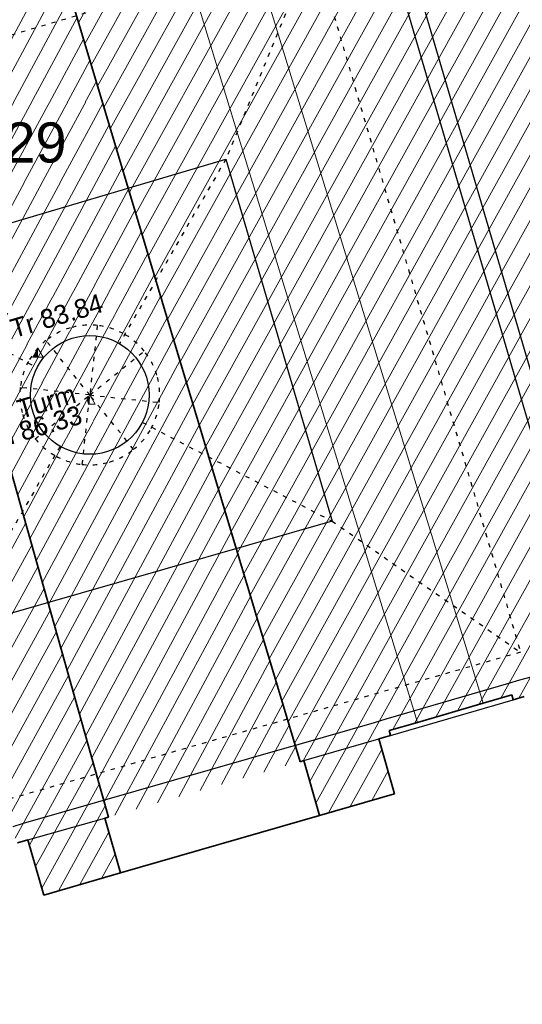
# Model space of a CAD drawing. Header units: metres. Extents: x 32365810 to 32367010, y 5620411 to 5622366.
# Tile 156 of 198: x 32366320 to 32366332, y 5622008 to 5622031. Entities that reach past the tile are written whole.
import ezdxf

# ---------------------------------------------------------------- set-up
doc = ezdxf.new("R2010")
doc.units = ezdxf.units.M
for name, pattern in [('1000.195', [0]), ('1000.196', [0.225, 0.075, -0.15]), ('1600.1047', [0]), ('1600.2028', [0]), ('1600.2305', [0.75, 0.5, 0, 0, -0.25]), ('1600.2505', [0]), ('1600.2507', [0])]:
    doc.linetypes.add(name, pattern=pattern)
doc.layers.get('0').update_dxf_attribs({"color": 1, "linetype": 'CONTINUOUS'})
for name, color, linetype in [('EFB-_ Dachhöhen Bestandsgebäude (NHN)', 7, 'CONTINUOUS'), ('Flurstücke_Grenzpunkte', 11, 'CONTINUOUS'), ('Gebäude', 31, 'CONTINUOUS'), ('Siedlungsflächen - Bauwerke u. Einrichtungen', 51, 'CONTINUOUS')]:
    doc.layers.add(name, color=color, linetype=linetype)
doc.styles.add('Dachhöhe NHN_ Bestand_ gemessen_ schwarz', font='Century Gothic.ttf')
doc.styles.add('Flurstücksnummer - K 10 700', font='Arial.ttf')

# ---------------------------------------------------------------- blocks, each defined once
blk = doc.blocks.new('S1000.114', base_point=(0, 0.366025))
at = {"lineweight": -2}
blk.add_hatch(color=0, dxfattribs=at).paths.add_polyline_path([(-0.5, -0.5), (0, 0.366026), (0, -0.5)], flags=0)
at = {"color": 0, "lineweight": -2}
for p, q in [((0, 0.366026), (-0.5, -0.5)), ((0.5, -0.5), (0, 0.366026)), ((-0.5, -0.5), (0, -0.5)), ((0, -0.5), (0.5, -0.5))]:
    blk.add_line(p, q, dxfattribs=at)
blk = doc.blocks.new('O126')
at = {"layer": 'Gebäude', "color": 7, "linetype": '1600.2507', "lineweight": 18}
for p, q in [((32366325.527, 5622033.162), (32366323.974, 5622032.722)), ((32366331.132, 5622014.847), (32366325.527, 5622033.162)), ((32366323.974, 5622032.722), (32366329.575, 5622014.39)), ((32366329.575, 5622014.39), (32366331.132, 5622014.847))]:
    blk.add_line(p, q, dxfattribs=at)
blk = doc.blocks.new('O490')
at = {"layer": 'Gebäude', "color": 7, "linetype": '1600.2305', "lineweight": 18}
blk.add_line((32366331.132, 5622014.847), (32366329.575, 5622014.39), dxfattribs=at)
blk = doc.blocks.new('O779')
at = {"layer": 'Flurstücke_Grenzpunkte', "color": 7, "linetype": '1600.2028', "lineweight": 35}
for p, q in [((32366321.154, 5622032.284), (32366326.796, 5622013.461)), ((32366329.575, 5622014.39), (32366331.132, 5622014.847)), ((32366331.132, 5622014.847), (32366331.809, 5622015.044)), ((32366331.809, 5622015.044), (32366331.842, 5622014.929)), ((32366331.842, 5622014.929), (32366332.102, 5622015.004)), ((32366328.907, 5622014.196), (32366329.575, 5622014.39)), ((32366328.94, 5622014.081), (32366328.907, 5622014.196)), ((32366328.661, 5622014), (32366328.94, 5622014.081)), ((32366329.035, 5622012.701), (32366328.661, 5622014)), ((32366326.796, 5622013.461), (32366326.882, 5622013.486)), ((32366326.882, 5622013.486), (32366327.256, 5622012.188)), ((32366327.256, 5622012.188), (32366329.035, 5622012.701))]:
    blk.add_line(p, q, dxfattribs=at)
blk = doc.blocks.new('O830')
at = {"layer": 'Flurstücke_Grenzpunkte', "color": 7, "linetype": '1600.2028', "lineweight": 35}
for p, q in [((32366321.154001, 5622032.284), (32366316.930001, 5622031.036)), ((32366321.154001, 5622032.284), (32366326.796001, 5622013.461)), ((32366316.930001, 5622031.036), (32366322.257001, 5622012.15)), ((32366326.796001, 5622013.461), (32366326.882001, 5622013.486)), ((32366326.882001, 5622013.486), (32366327.256001, 5622012.188)), ((32366322.257001, 5622012.15), (32366322.170001, 5622012.125)), ((32366322.170001, 5622012.125), (32366322.544001, 5622010.827)), ((32366322.544001, 5622010.827), (32366327.256001, 5622012.188))]:
    blk.add_line(p, q, dxfattribs=at)
at = {"layer": 'Flurstücke_Grenzpunkte', "color": 7, "lineweight": 18, "insert": (32366320.158209, 5622027.640235), "char_height": 0.95, "attachment_point": 8, "line_spacing_factor": 0.69, "style": 'Flurstücksnummer - K 10 700', "bg_fill": 2}
blk.add_mtext('329', dxfattribs=at)
blk = doc.blocks.new('O1431')
at = {"layer": 'Flurstücke_Grenzpunkte', "color": 7, "linetype": '1600.2028', "lineweight": 35}
for p, q in [((32366329.575, 5622014.39), (32366331.132, 5622014.847)), ((32366331.132, 5622014.847), (32366331.809, 5622015.044)), ((32366331.809, 5622015.044), (32366331.842, 5622014.929)), ((32366331.842, 5622014.929), (32366332.102, 5622015.004)), ((32366328.907, 5622014.196), (32366329.575, 5622014.39)), ((32366328.94, 5622014.081), (32366328.907, 5622014.196)), ((32366328.661, 5622014), (32366328.94, 5622014.081)), ((32366329.035, 5622012.701), (32366328.661, 5622014)), ((32366327.256, 5622012.188), (32366329.035, 5622012.701)), ((32366322.544, 5622010.827), (32366327.256, 5622012.188)), ((32366320.351, 5622011.61), (32366320.101, 5622011.537)), ((32366320.728, 5622010.301), (32366320.351, 5622011.61)), ((32366322.544, 5622010.827), (32366320.728, 5622010.301))]:
    blk.add_line(p, q, dxfattribs=at)
blk = doc.blocks.new('O1713')
at = {"layer": 'Flurstücke_Grenzpunkte', "color": 7, "linetype": '1600.2028', "lineweight": 35}
for p, q in [((32366316.93, 5622031.036), (32366322.257, 5622012.15)), ((32366322.257, 5622012.15), (32366322.17, 5622012.125)), ((32366322.17, 5622012.125), (32366322.544, 5622010.827)), ((32366320.351, 5622011.61), (32366320.101, 5622011.537)), ((32366320.728, 5622010.301), (32366320.351, 5622011.61)), ((32366322.544, 5622010.827), (32366320.728, 5622010.301))]:
    blk.add_line(p, q, dxfattribs=at)
blk = doc.blocks.new('O2286')
at = {"layer": 'Gebäude', "color": 7, "linetype": '1600.2505', "lineweight": 18}
for p, q in [((32366316.93, 5622031.036), (32366322.257, 5622012.15)), ((32366322.17, 5622012.125), (32366322.257, 5622012.15)), ((32366322.544, 5622010.827), (32366322.17, 5622012.125)), ((32366320.101, 5622011.537), (32366320.351, 5622011.61)), ((32366320.351, 5622011.61), (32366320.728, 5622010.301)), ((32366320.728, 5622010.301), (32366322.544, 5622010.827))]:
    blk.add_line(p, q, dxfattribs=at)
blk = doc.blocks.new('*X1118')
at = {"color": 253, "linetype": '1600.1047', "lineweight": 18, "true_color": 0xb2b2b2}
for p, q in [((32366318.05641, 5622027.0425), (32366320.828554, 5622032.187846)), ((32366318.202784, 5622026.523558), (32366321.208451, 5622032.102343)), ((32366317.763663, 5622028.080386), (32366319.815345, 5622031.888488)), ((32366317.910037, 5622027.561443), (32366320.321949, 5622032.038167)), ((32366317.61729, 5622028.599329), (32366319.30874, 5622031.73881)), ((32366317.324543, 5622029.637214), (32366318.29553, 5622031.439452)), ((32366317.470917, 5622029.118271), (32366318.802135, 5622031.589131)), ((32366318.349157, 5622026.004615), (32366321.360719, 5622031.594341)), ((32366317.17817, 5622030.156157), (32366317.788926, 5622031.289774)), ((32366317.031797, 5622030.675099), (32366317.282321, 5622031.140095)), ((32366318.49553, 5622025.485672), (32366321.512987, 5622031.08634)), ((32366318.641904, 5622024.96673), (32366321.665255, 5622030.578339)), ((32366318.788277, 5622024.447787), (32366321.817523, 5622030.070337)), ((32366318.934651, 5622023.928844), (32366321.969791, 5622029.562336)), ((32366319.081024, 5622023.409902), (32366322.12206, 5622029.054334)), ((32366319.227397, 5622022.890959), (32366322.274328, 5622028.546333)), ((32366319.373771, 5622022.372016), (32366322.426596, 5622028.038332)), ((32366319.520144, 5622021.853074), (32366322.578864, 5622027.53033)), ((32366319.666517, 5622021.334131), (32366322.731132, 5622027.022329)), ((32366319.812891, 5622020.815188), (32366322.883401, 5622026.514327)), ((32366319.959264, 5622020.296246), (32366323.035669, 5622026.006326)), ((32366320.105638, 5622019.777303), (32366323.187937, 5622025.498325)), ((32366320.252011, 5622019.25836), (32366323.340205, 5622024.990323)), ((32366320.398384, 5622018.739418), (32366323.492473, 5622024.482322)), ((32366320.544758, 5622018.220475), (32366323.644741, 5622023.97432)), ((32366320.691131, 5622017.701532), (32366323.79701, 5622023.466319)), ((32366320.837505, 5622017.182589), (32366323.949278, 5622022.958317)), ((32366320.983878, 5622016.663647), (32366324.101546, 5622022.450316)), ((32366321.130251, 5622016.144704), (32366324.253814, 5622021.942315)), ((32366321.276625, 5622015.625761), (32366324.406082, 5622021.434313)), ((32366321.422998, 5622015.106819), (32366324.558351, 5622020.926312)), ((32366321.569371, 5622014.587876), (32366324.710619, 5622020.41831)), ((32366321.715745, 5622014.068933), (32366324.862887, 5622019.910309)), ((32366321.862118, 5622013.549991), (32366325.015155, 5622019.402308)), ((32366322.008492, 5622013.031048), (32366325.167423, 5622018.894306)), ((32366322.154865, 5622012.512105), (32366325.319691, 5622018.386305)), ((32366322.409439, 5622012.193992), (32366325.47196, 5622017.878303)), ((32366322.91392, 5622012.33973), (32366325.624228, 5622017.370302)), ((32366323.418439, 5622012.485538), (32366325.776496, 5622016.862301)), ((32366323.922959, 5622012.631346), (32366325.928764, 5622016.354299)), ((32366324.427479, 5622012.777155), (32366326.081032, 5622015.846298)), ((32366324.931998, 5622012.922963), (32366326.233301, 5622015.338296)), ((32366325.436518, 5622013.068771), (32366326.385569, 5622014.830295)), ((32366325.941037, 5622013.21458), (32366326.537837, 5622014.322293)), ((32366326.445557, 5622013.360388), (32366326.690105, 5622013.814292))]:
    blk.add_line(p, q, dxfattribs=at)
blk = doc.blocks.new('*X1125')
at = {"color": 253, "linetype": '1600.1047', "lineweight": 18, "true_color": 0xb2b2b2}
for p, q in [((32366315.220786, 5622009.877679), (32366320.295771, 5622019.103217)), ((32366315.366382, 5622009.364322), (32366320.440839, 5622018.5889)), ((32366315.511979, 5622008.850965), (32366320.585908, 5622018.074583)), ((32366315.983358, 5622008.929831), (32366320.730977, 5622017.560267)), ((32366317.494655, 5622010.899105), (32366320.876045, 5622017.04595)), ((32366318.005352, 5622011.049446), (32366321.021114, 5622016.531633)), ((32366318.515539, 5622011.198858), (32366321.166182, 5622016.017317)), ((32366319.025726, 5622011.34827), (32366321.311251, 5622015.503)), ((32366319.535748, 5622011.497382), (32366321.456319, 5622014.988683)), ((32366320.045329, 5622011.645693), (32366321.601388, 5622014.474367)), ((32366320.386289, 5622011.487475), (32366321.746457, 5622013.96005)), ((32366320.533364, 5622010.976807), (32366321.891525, 5622013.445733)), ((32366320.68044, 5622010.466139), (32366322.036594, 5622012.931417)), ((32366321.07248, 5622010.400778), (32366322.181662, 5622012.4171)), ((32366321.581595, 5622010.548242), (32366322.265894, 5622011.792192)), ((32366322.09071, 5622010.695706), (32366322.413013, 5622011.281603))]:
    blk.add_line(p, q, dxfattribs=at)
blk = doc.blocks.new('*X1238')
at = {"color": 253, "linetype": '1600.1047', "lineweight": 18, "true_color": 0xb2b2b2}
for p, q in [((32366331.978641, 5622014.968416), (32366344.372128, 5622037.342609)), ((32366331.038872, 5622014.819666), (32366343.352965, 5622037.050528)), ((32366331.550089, 5622014.96866), (32366343.862547, 5622037.196568)), ((32366330.526956, 5622014.669412), (32366342.843384, 5622036.904487)), ((32366329.503272, 5622014.369169), (32366341.824221, 5622036.612406)), ((32366330.015041, 5622014.519158), (32366342.333802, 5622036.758446)), ((32366327.47225, 5622012.250359), (32366340.805057, 5622036.320324)), ((32366328.992403, 5622014.220803), (32366341.314639, 5622036.466365)), ((32366327.171489, 5622012.481306), (32366340.295476, 5622036.174283)), ((32366326.868453, 5622013.482062), (32366339.276313, 5622035.882202)), ((32366327.0248, 5622012.990402), (32366339.785894, 5622036.028243)), ((32366326.666822, 5622013.89197), (32366338.766731, 5622035.736161)), ((32366326.365778, 5622014.896322), (32366337.747568, 5622035.44408)), ((32366326.5163, 5622014.394146), (32366338.25715, 5622035.59012)), ((32366326.064734, 5622015.900674), (32366336.728405, 5622035.151998)), ((32366326.215256, 5622015.398498), (32366337.237986, 5622035.298039)), ((32366325.914211, 5622016.40285), (32366336.218823, 5622035.005958)), ((32366325.613167, 5622017.407202), (32366335.19966, 5622034.713876)), ((32366325.763689, 5622016.905026), (32366335.709242, 5622034.859917)), ((32366325.462645, 5622017.909378), (32366334.690079, 5622034.567835)), ((32366325.161601, 5622018.913731), (32366333.670915, 5622034.275754)), ((32366325.312123, 5622018.411555), (32366334.180497, 5622034.421795)), ((32366324.860557, 5622019.918083), (32366332.651752, 5622033.983672)), ((32366325.011079, 5622019.415907), (32366333.161334, 5622034.129713)), ((32366322.90377, 5622026.446371), (32366326.971541, 5622033.789993)), ((32366323.054292, 5622025.944195), (32366327.478781, 5622033.931807)), ((32366323.204814, 5622025.442019), (32366327.874274, 5622033.871882)), ((32366323.355336, 5622024.939843), (32366328.294695, 5622033.856959)), ((32366323.505858, 5622024.437667), (32366328.678612, 5622033.776135)), ((32366324.710035, 5622020.420259), (32366332.142171, 5622033.837632)), ((32366323.65638, 5622023.935491), (32366328.995031, 5622033.573457)), ((32366324.408991, 5622021.424611), (32366331.123008, 5622033.54555)), ((32366324.559513, 5622020.922435), (32366331.632589, 5622033.691591)), ((32366322.753248, 5622026.948547), (32366326.319862, 5622033.387422)), ((32366324.258469, 5622021.926787), (32366330.613426, 5622033.399509)), ((32366322.452204, 5622027.952899), (32366325.30237, 5622033.098357)), ((32366322.602726, 5622027.450723), (32366325.811043, 5622033.242757)), ((32366323.806902, 5622023.433315), (32366329.18193, 5622033.136953)), ((32366323.957424, 5622022.931139), (32366329.594445, 5622033.107758)), ((32366324.107946, 5622022.428963), (32366330.103844, 5622033.253469)), ((32366322.151159, 5622028.957251), (32366324.285394, 5622032.810225)), ((32366322.301681, 5622028.455075), (32366324.793882, 5622032.954291)), ((32366321.699593, 5622030.463779), (32366322.875174, 5622032.586077)), ((32366322.000637, 5622029.459427), (32366323.776709, 5622032.665802)), ((32366321.549071, 5622030.965955), (32366322.39821, 5622032.498921)), ((32366321.850115, 5622029.961603), (32366323.267711, 5622032.520815)), ((32366328.910165, 5622014.072338), (32366328.931457, 5622014.110776)), ((32366327.982427, 5622012.397476), (32366328.732513, 5622013.751619)), ((32366328.492605, 5622012.544593), (32366328.879128, 5622013.242389)), ((32366329.002783, 5622012.69171), (32366329.025742, 5622012.733158))]:
    blk.add_line(p, q, dxfattribs=at)

msp = doc.modelspace()

# ---------------------------------------------------------------- block references
at = {"layer": 'EFB-_ Dachhöhen Bestandsgebäude (NHN)', "color": 7, "lineweight": 18, "xscale": 0.25, "yscale": 0.25, "zscale": 0.25}
for p in [(32366320.588, 5622023.259, 83.837), (32366321.815083, 5622022.14754, 86.327)]:
    msp.add_blockref('S1000.114', p, dxfattribs=at)
at = {"layer": 'Gebäude', "color": 7, "true_color": 0xffffff}
for name in ['O126', 'O490']:
    msp.add_blockref(name, (0, 0), dxfattribs=at)

# ---------------------------------------------------------------- texts
at = {"layer": 'EFB-_ Dachhöhen Bestandsgebäude (NHN)', "color": 7, "lineweight": 25, "insert": (32366320.020663, 5622023.485486, 83.837), "char_height": 0.45, "attachment_point": 7, "rotation": 16.4600023, "line_spacing_factor": 0.69, "style": 'Dachhöhe NHN_ Bestand_ gemessen_ schwarz', "bg_fill": 2}
msp.add_mtext('Tr 83.84', dxfattribs=at)

# ---------------------------------------------------------------- next in the draw order: texts
at = {"layer": 'EFB-_ Dachhöhen Bestandsgebäude (NHN)', "color": 7, "lineweight": 25, "insert": (32366321.535698, 5622021.941617, 86.327), "char_height": 0.45, "attachment_point": 6, "rotation": 16.4600023, "line_spacing_factor": 0.69, "style": 'Dachhöhe NHN_ Bestand_ gemessen_ schwarz', "bg_fill": 2}
msp.add_mtext('Turm\\PFi 86.33', dxfattribs=at)

# ---------------------------------------------------------------- next in the draw order: block references
at = {"layer": 'Flurstücke_Grenzpunkte', "color": 7, "true_color": 0xffffff}
msp.add_blockref('O779', (0, 0), dxfattribs=at)

# ---------------------------------------------------------------- next in the draw order: linework, layer by layer
at = {"layer": 'EFB-_ Dachhöhen Bestandsgebäude (NHN)', "color": 7, "linetype": '1000.195', "lineweight": 25}
for p, q in [((32366328.860947, 5622032.870577), (32366333.837638, 5622015.888365)), ((32366329.238001, 5622033.006), (32366334.064001, 5622016.538))]:
    msp.add_line(p, q, dxfattribs=at)
at = {"layer": 'EFB-_ Dachhöhen Bestandsgebäude (NHN)', "color": 7, "linetype": '1000.196', "lineweight": 25}
msp.add_line((32366327.552729, 5622019.15958), (32366332.018076, 5622016.053583), dxfattribs=at)

# ---------------------------------------------------------------- next in the draw order: block references
at = {"layer": 'Flurstücke_Grenzpunkte', "color": 7, "true_color": 0xffffff}
msp.add_blockref('O830', (0, 0), dxfattribs=at)

# ---------------------------------------------------------------- next in the draw order: linework, layer by layer
at = {"layer": 'EFB-_ Dachhöhen Bestandsgebäude (NHN)', "color": 7, "linetype": '1000.196', "lineweight": 25}
for p, q in [((32366327.112416, 5622032.793408), (32366325.04009, 5622027.733582)), ((32366327.112416, 5622032.793408), (32366332.018076, 5622016.053583)), ((32366323.061826, 5622021.498281), (32366327.552729, 5622019.15958))]:
    msp.add_line(p, q, dxfattribs=at)
at = {"layer": 'EFB-_ Dachhöhen Bestandsgebäude (NHN)', "color": 7, "linetype": '1000.195', "lineweight": 25}
msp.add_line((32366325.04009, 5622027.733582), (32366327.552729, 5622019.15958), dxfattribs=at)
at = {"layer": 'EFB-_ Dachhöhen Bestandsgebäude (NHN)', "color": 7, "linetype": '1000.196', "lineweight": 25}
for start, end in [(16.3333897, 38.8333911), (353.8333922, 16.333392), (331.333391, 353.83339), (308.8333895, 331.3333941)]:
    msp.add_arc((32366321.815083, 5622022.14754), 1.655619, start, end, dxfattribs=at)

# ---------------------------------------------------------------- next in the draw order: block references
at = {"layer": 'Flurstücke_Grenzpunkte', "color": 7, "true_color": 0xffffff}
msp.add_blockref('O1431', (0, 0), dxfattribs=at)

# ---------------------------------------------------------------- next in the draw order: linework, layer by layer
at = {"layer": 'EFB-_ Dachhöhen Bestandsgebäude (NHN)', "color": 7, "linetype": '1000.195', "lineweight": 25}
for p, q in [((32366333.784742, 5622015.873822), (32366331.994325, 5622015.389167)), ((32366331.730494, 5622015.313062), (32366328.828164, 5622014.464966)), ((32366331.994325, 5622015.389167), (32366331.730494, 5622015.313062)), ((32366328.940001, 5622014.081), (32366331.842001, 5622014.929)), ((32366328.549746, 5622014.384135), (32366326.77068, 5622013.870116)), ((32366328.828164, 5622014.464966), (32366328.549746, 5622014.384135)), ((32366326.882001, 5622013.486), (32366328.661001, 5622014)), ((32366326.685249, 5622013.845281), (32366326.48255, 5622013.787367)), ((32366326.77068, 5622013.870116), (32366326.685249, 5622013.845281))]:
    msp.add_line(p, q, dxfattribs=at)

# ---------------------------------------------------------------- next in the draw order: block references
at = {"layer": 'Flurstücke_Grenzpunkte', "color": 7, "true_color": 0xffffff}
msp.add_blockref('O1713', (0, 0), dxfattribs=at)

# ---------------------------------------------------------------- next in the draw order: block references
at = {"layer": 'Gebäude', "color": 7, "true_color": 0xffffff}
msp.add_blockref('O2286', (0, 0), dxfattribs=at)

# ---------------------------------------------------------------- next in the draw order: linework, layer by layer
at = {"layer": 'EFB-_ Dachhöhen Bestandsgebäude (NHN)', "color": 7, "linetype": '1000.196', "lineweight": 25}
for p, q in [((32366310.839449, 5622027.985485), (32366327.112416, 5622032.793408)), ((32366325.04009, 5622027.733582), (32366322.517902, 5622023.364894)), ((32366316.138663, 5622025.103615), (32366320.56834, 5622022.796799)), ((32366321.992929, 5622023.793579), (32366321.815083, 5622022.14754, 86.327)), ((32366321.815083, 5622022.14754, 86.327), (32366320.776914, 5622023.437222)), ((32366321.815083, 5622022.14754, 86.327), (32366323.104765, 5622023.185709)), ((32366321.815083, 5622022.14754, 86.327), (32366320.169043, 5622022.325386)), ((32366320.525401, 5622021.109371), (32366321.815083, 5622022.14754, 86.327)), ((32366321.637236, 5622020.5015), (32366321.815083, 5622022.14754, 86.327)), ((32366321.815083, 5622022.14754, 86.327), (32366323.461122, 5622021.969693)), ((32366322.853252, 5622020.857858), (32366321.815083, 5622022.14754, 86.327)), ((32366321.112264, 5622020.930186), (32366318.606399, 5622016.589772)), ((32366332.018076, 5622016.053583), (32366315.926286, 5622011.431261))]:
    msp.add_line(p, q, dxfattribs=at)
at = {"layer": 'EFB-_ Dachhöhen Bestandsgebäude (NHN)', "color": 7, "linetype": '1000.195', "lineweight": 25}
for p, q in [((32366316.138663, 5622025.103615), (32366325.04009, 5622027.733582)), ((32366327.552729, 5622019.15958), (32366318.606399, 5622016.589772)), ((32366326.48255, 5622013.787367), (32366320.240479, 5622011.99435)), ((32366320.351001, 5622011.61), (32366322.170001, 5622012.125)), ((32366320.240479, 5622011.99435), (32366319.988758, 5622011.920847))]:
    msp.add_line(p, q, dxfattribs=at)
msp.add_circle((32366321.815083, 5622022.14754, 86.327), 1.405667, dxfattribs=at)
at = {"layer": 'EFB-_ Dachhöhen Bestandsgebäude (NHN)', "color": 7, "linetype": '1000.196', "lineweight": 25}
for centre, radius, start, end in [((32366321.815083, 5622022.14754), 1.655619, 106.3333911, 128.8333918), ((32366321.815083, 5622022.14754), 1.655619, 83.8333915, 106.3333912), ((32366321.815083, 5622022.14754), 1.655619, 61.3333919, 83.8333908), ((32366321.815083, 5622022.147539), 1.65562, 38.8333949, 61.3333892), ((32366321.815083, 5622022.14754), 1.655619, 128.8333882, 151.3333937), ((32366321.815083, 5622022.14754), 1.655619, 151.3333882, 173.8333909), ((32366321.815082, 5622022.14754), 1.655619, 173.8333894, 196.3333967), ((32366321.815082, 5622022.147539), 1.655619, 196.3333861, 218.8333958), ((32366321.815083, 5622022.14754), 1.655619, 218.8333916, 241.33339), ((32366321.815083, 5622022.14754), 1.655619, 241.3333907, 263.8333919), ((32366321.815083, 5622022.14754), 1.65562, 286.3333926, 308.8333889), ((32366321.815083, 5622022.14754), 1.655619, 263.8333916, 286.3333908)]:
    msp.add_arc(centre, radius, start, end, dxfattribs=at)

# ---------------------------------------------------------------- next in the draw order: block references
at = {"layer": 'Siedlungsflächen - Bauwerke u. Einrichtungen', "color": 7, "true_color": 0xffffff}
for name in ['*X1238', '*X1118', '*X1125']:
    msp.add_blockref(name, (0, 0), dxfattribs=at)

doc.saveas('drawing.dxf')
